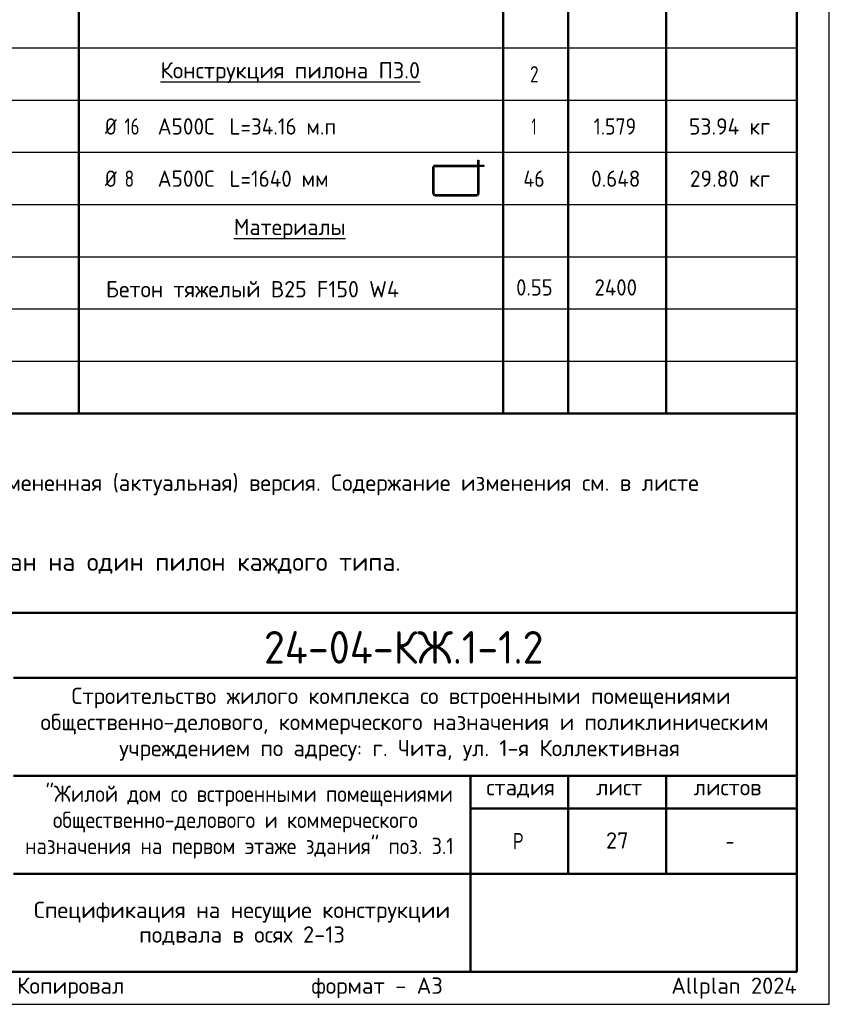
# Model space of a CAD drawing. Header units: millimetres. Extents: x 0 to 42000, y 0 to 29700.
# Tile 3 of 4: x 29593 to 42000, y 0 to 15086. Entities that reach past the tile are written whole.
import ezdxf

# ---------------------------------------------------------------- set-up
doc = ezdxf.new("R2010")
doc.units = ezdxf.units.MM
doc.layers.add('Standard', color=7, linetype='Continuous', lineweight=25)
doc.layers.add('Надписи', color=7, linetype='Continuous', lineweight=25)
doc.styles.add('ISOCPEUR', font='txt')

msp = doc.modelspace()

# ---------------------------------------------------------------- linework, layer by layer
at = {"layer": 'Standard', "color": 7, "linetype": 'Continuous', "lineweight": 50, "transparency": 33554687}
for p, q in [((30500, 25850), (30500, 9050)), ((37000, 25850), (37000, 9050)), ((38000, 25850), (38000, 9050)), ((39500, 25850), (39500, 9050)), ((41500, 25850), (41500, 9050)), ((23000, 9050), (41500, 9050)), ((23000, 6000), (41500, 6000)), ((29500, 5000), (41500, 5000)), ((29500, 3500), (41500, 3500)), ((36500, 2000), (36500, 3500)), ((38000, 2000), (38000, 3500)), ((39500, 2000), (39500, 3500)), ((36500, 3000), (41500, 3000)), ((29500, 2000), (41500, 2000)), ((36500, 500), (36500, 2000)), ((36500, 500), (36500, 2000))]:
    msp.add_line(p, q, dxfattribs=at)
at = {"layer": 'Standard', "color": 7, "linetype": 'Continuous', "lineweight": -3, "transparency": 33554687}
for p, q in [((41500, 14650), (23000, 14650)), ((41500, 13850), (23000, 13850)), ((41500, 13050), (23000, 13050)), ((35926, 12421), (35926, 12824)), ((35944, 12421), (35944, 12824)), ((35959, 12857), (36612, 12857)), ((35959, 12839), (36612, 12839)), ((35959, 12406), (36597, 12406)), ((35959, 12388), (36597, 12388)), ((41500, 12250), (23000, 12250)), ((41500, 11450), (23000, 11450)), ((41500, 10650), (23000, 10650)), ((41500, 9850), (23000, 9850)), ((41500, 9050), (23000, 9050))]:
    msp.add_line(p, q, dxfattribs=at)
at = {"layer": 'Standard', "color": 7, "linetype": 'Continuous', "lineweight": 25, "transparency": 33554687}
for p, q in [((41500, 500), (41500, 6000)), ((23000, 500), (41500, 500)), ((23000, 500), (41500, 500)), ((23000, 500), (41500, 500))]:
    msp.add_line(p, q, dxfattribs=at)
msp.add_lwpolyline([(0, 0), (42000, 0), (42000, 29700), (0, 29700), (0, 0)], close=True, dxfattribs=at)
at = {"layer": 'Standard', "color": 7, "linetype": 'Continuous', "lineweight": 50, "transparency": 33554687}
msp.add_lwpolyline([(2000, 29200), (41500, 29200), (41500, 500), (2000, 500), (2000, 29200)], close=True, dxfattribs=at)
at = {"layer": 'Standard', "color": 7, "linetype": 'Continuous', "lineweight": 25, "transparency": 33554687}
for points in [[(41500, 29200), (2000, 29200), (2000, 500), (41500, 500), (41500, 29200)], [(41500, 6000), (23000, 6000), (23000, 500), (41500, 500), (41500, 6000)]]:
    msp.add_lwpolyline(points, dxfattribs=at)
at = {"layer": 'Standard', "color": 7, "linetype": 'Continuous', "lineweight": -3, "transparency": 33554687}
for points in [[(36612, 12421), (36612, 12932), (36630, 12932), (36630, 12421)], [(36630, 12857), (36705, 12857), (36705, 12839), (36630, 12839)]]:
    msp.add_lwpolyline(points, dxfattribs=at)
for centre, radius, start, end in [((35959, 12824), 33, 90, 180), ((35959, 12824), 15, 90, 180), ((35959, 12421), 33, 180, 270), ((35959, 12421), 15, 180, 270), ((36597, 12421), 15, 270, 0), ((36597, 12421), 33, 270, 0)]:
    msp.add_arc(centre, radius, start, end, dxfattribs=at)

# ---------------------------------------------------------------- texts
at = {"layer": 'Standard', "color": 7, "linetype": 'Continuous', "lineweight": 25, "transparency": 33554687, "char_height": 250, "attachment_point": 7, "style": 'ISOCPEUR'}
for s, insert, width in [('\\W0.99;{\\LКонструкция пилона П3.0}', (31750, 14118), 4121.07), ('\\W0.78;2', (37412, 14125), 271.99), ('\\W0.83;Ø', (30900, 13325), 354.17), ('\\W0.75;16', (31199, 13325), 393.57), ('\\W0.95;А500С', (31707, 13325), 1042.9), ('\\W0.94;L=34.16 м.п', (32808, 13325), 1816.97), ('\\W0.88;1.579', (38388, 13325), 834.26), ('\\W0.96;53.94 кг', (39850, 13325), 1419.46), ('\\W0.56;1', (37438, 13325), 194.43), ('\\W0.83;Ø', (30900, 12525), 354.17), ('\\W0.78;8', (31199, 12525), 272.01), ('\\W0.95;А500С', (31707, 12525), 1042.9), ('\\W0.94;L=1640 мм', (32808, 12525), 1691.68), ('\\W0.88;46', (37312, 12525), 484.99), ('\\W0.94;0.648', (38350, 12525), 916.95), ('\\W0.96;29.80 кг', (39862, 12525), 1394.32), ('\\W0.97;{\\LМатериалы}', (32875, 11718), 1870.54), ('\\W0.98;Бетон тяжелый В25 F150 W4', (30914, 10832), 4695.09), ('\\W0.92;0.55', (37200, 10859), 714.78), ('\\W0.93;2400', (38401, 10859), 841.35), ('\\W0.99;Строительство жилого комплекса со встроенными помещениями', (30388, 4533), 10343.94), ('\\W0.99;общественно-делового, коммерческого назначения и поликлиническим', (29912, 4133), 11292.27), ('\\W0.99;учреждением по адресу: г. Чита, ул. 1-я Коллективная', (31119, 3733), 8881.18), ('\\W0.90;"Жилой дом со встроенными помещениями', (29989, 3033), 6132.51), ('\\W0.90;общественно-делового и коммерческого', (30102, 2633), 5904.55), ('\\W0.99;стадия    лист     листов', (36743, 3162), 4372.59), ('\\W0.90;назначения на первом этаже здания" поз. 3.1', (29676, 2233), 6756.08), ('\\W0.80;Р', (37150, 2375), 299.86), ('\\W0.78;-', (40412, 2375), 272.01)]:
    msp.add_mtext(s, dxfattribs=dict(at, insert=insert, width=width))
at = {"layer": 'Standard', "color": 240, "linetype": 'Continuous', "lineweight": 13, "transparency": 33554687, "insert": (23000, 8117), "char_height": 250, "width": 17066.88, "attachment_point": 1, "line_spacing_factor": 0.903614}
msp.add_mtext('\\A1;{\\fISOCPEUR|i0|b0;\\H250.000000;\\W1.000000;\\C240;В выделенной области представлена замененная (актуальная) версия. Содержание изменения см. в листе}\\P{\\fISOCPEUR|i0|b0;\\H250.000000;\\W1.000000;\\C240;разрешения на внесение изменений.}\\P', dxfattribs=at)
at = {"layer": 'Standard', "color": 7, "linetype": 'Continuous', "lineweight": 13, "transparency": 33554687, "insert": (23000, 6743), "char_height": 280, "width": 12374.73, "attachment_point": 4, "style": 'ISOCPEUR'}
msp.add_mtext('\\A1;{\\fISOCPEUR|i0|b0;\\H279.999995;\\W1.000000;\\C7;1. Расход бетона в спецификации дан на один пилон каждого типа.}\\P', dxfattribs=at)
at = {"layer": 'Standard', "color": 7, "linetype": 'Continuous', "lineweight": 50, "transparency": 33554687, "insert": (33335, 5218), "char_height": 500, "width": 4831.97, "attachment_point": 7, "style": 'ISOCPEUR'}
msp.add_mtext('\\W0.94;24-04-КЖ.1-1.2', dxfattribs=at)
at = {"layer": 'Standard', "color": 7, "linetype": 'Continuous', "lineweight": 25, "transparency": 33554687, "insert": (33000, 1571), "char_height": 250, "width": 6391.88, "attachment_point": 2, "line_spacing_factor": 0.903614}
msp.add_mtext('\\A1;{\\fISOCPEUR|i0|b0;\\H250.000000;\\W1.000000;\\C7;Спецификация на несущие конструкции}\\P{\\fISOCPEUR|i0|b0;\\H250.000000;\\W1.000000;\\C7;подвала в осях 2-13}\\P', dxfattribs=at)
at = {"layer": 'Standard', "color": 8, "linetype": 'Continuous', "lineweight": 13, "transparency": 33554687, "insert": (41500, 248), "char_height": 250, "width": 11749.46, "attachment_point": 6, "style": 'ISOCPEUR'}
msp.add_mtext('\\A1;{\\fISOCPEUR|i0|b0;\\H250.000000;\\W1.000000;\\C8;Копировал                  формат - А3                      Allplan 2024}\\P', dxfattribs=at)
at = {"layer": 'Надписи', "color": 7, "linetype": 'Continuous', "lineweight": 13, "transparency": 33554687, "insert": (38750, 2510), "char_height": 250, "width": 459.38, "attachment_point": 5, "style": 'ISOCPEUR'}
msp.add_mtext('\\A1;{\\fISOCPEUR|i0|b0;\\H250.000000;\\W1.000000;\\C7;27}\\P', dxfattribs=at)

doc.saveas('drawing.dxf')
